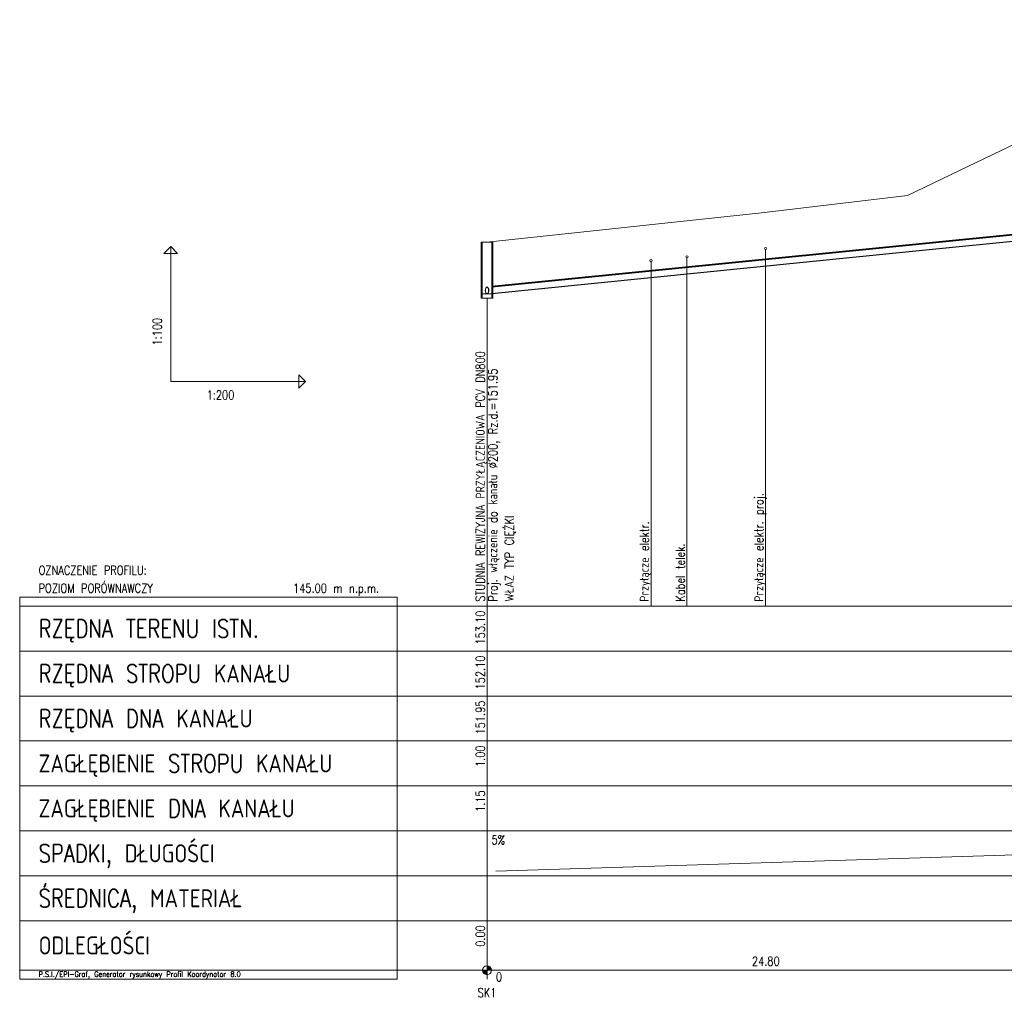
# Model space of a CAD drawing. Header units: metres. Extents: x 40 to 546, y 13 to 756.
# Tile 1 of 4: x 40 to 259, y 13 to 230. Entities that reach past the tile are written whole.
import ezdxf
from ezdxf.enums import TextEntityAlignment as Align

# ---------------------------------------------------------------- set-up
doc = ezdxf.new("R2010")
doc.units = ezdxf.units.M
doc.header["$LTSCALE"] = 0.2
for name, color, linetype in [('Liczby', 7, 'CONTINUOUS'), ('Linie_opisowe', 7, 'CONTINUOUS'), ('Linie_tabeli', 7, 'CONTINUOUS'), ('Odcinki', 7, 'CONTINUOUS'), ('Opis_PZ', 7, 'CONTINUOUS'), ('Opis_uzbr_n', 7, 'CONTINUOUS'), ('Opis_wl', 7, 'CONTINUOUS'), ('Teren_istn', 3, 'CONTINUOUS'), ('Uzbr_podz', 7, 'CONTINUOUS'), ('Wezly', 7, 'CONTINUOUS')]:
    doc.layers.add(name, color=color, linetype=linetype)
doc.styles.get("Standard").update_dxf_attribs({"font": 'txt.shx'})

msp = doc.modelspace()

# ---------------------------------------------------------------- linework, layer by layer
at = {"layer": 'Liczby', "color": 0, "lineweight": 0}
for p, q in [((143.33, 18.26), (144.67, 19.74)), ((143.38, 18.21), (144.62, 19.79)), ((143.44, 18.17), (144.56, 19.83)), ((143.5, 18.13), (144.5, 19.87)), ((143.56, 18.1), (144.44, 19.9)), ((143.63, 18.07), (144.37, 19.93)), ((143.69, 18.05), (144.31, 19.95)), ((143.76, 18.03), (144.24, 19.97)), ((143.83, 18.02), (144.17, 19.98)), ((143.9, 18.01), (144.1, 19.99)), ((143.97, 18), (144.03, 20)), ((144, 20.5), (144, 17.5)), ((142.5, 19), (145.5, 19)), ((143, 18.93), (145, 19.07)), ((143.01, 18.86), (144.99, 19.14)), ((143.02, 18.79), (144.98, 19.21)), ((143.04, 18.72), (144.96, 19.28)), ((143.06, 18.66), (144.94, 19.34)), ((143.09, 18.59), (144.91, 19.41)), ((143.12, 18.53), (144.88, 19.47)), ((143.15, 18.47), (144.85, 19.53)), ((143.19, 18.41), (144.81, 19.59)), ((143.23, 18.36), (144.77, 19.64)), ((143.28, 18.31), (144.72, 19.69))]:
    msp.add_line(p, q, dxfattribs=at)
msp.add_circle((144, 19), 1, dxfattribs=at)
at = {"layer": 'Linie_opisowe', "color": 0, "lineweight": 0}
for p, q in [((206, 179.34), (206, 100)), ((180.5, 176.63), (180.5, 100)), ((188.5, 177.49), (188.5, 100))]:
    msp.add_line(p, q, dxfattribs=at)
at = {"layer": 'Linie_tabeli', "color": 0, "lineweight": 0}
for p, q in [((73.6, 150), (73.6, 180)), ((73.6, 150), (103.6, 150)), ((40, 100), (144, 100)), ((144, 100), (529.31, 100)), ((144, 100), (144, 50)), ((144, 100), (144, 19)), ((40, 90), (144, 90)), ((144, 90), (529.31, 90)), ((40, 80), (144, 80)), ((144, 80), (529.31, 80)), ((40, 70), (144, 70)), ((144, 70), (529.31, 70)), ((40, 60), (144, 60)), ((144, 60), (529.31, 60)), ((40, 50), (144, 50)), ((144, 50), (529.31, 50)), ((144, 50), (144, 40)), ((146, 41), (395.91, 49)), ((40, 40), (144, 40)), ((144, 40), (529.31, 40)), ((40, 30), (144, 30)), ((144, 30), (529.31, 30)), ((144, 30), (144, 17)), ((40, 19), (144, 19)), ((144, 19), (529.31, 19))]:
    msp.add_line(p, q, dxfattribs=at)
for points in [[(73.6, 180), (75.1, 178.5), (72.1, 178.5)], [(103.6, 150), (102.1, 148.5), (102.1, 151.5)], [(40, 17), (124, 17), (124, 102), (40, 102)]]:
    msp.add_lwpolyline(points, close=True, dxfattribs=at)
msp.add_lwpolyline([(144, 100), (144, 168.5)], dxfattribs=at)
at = {"layer": 'Odcinki', "color": 34, "lineweight": 30}
for points in [[(237.95, 180.35), (266.93, 183.25), (266.93, 183.32), (237.95, 180.42)], [(145.06, 171.06), (237.95, 180.35), (237.95, 180.42), (145.06, 171.13)], [(237.95, 178.89), (266.93, 181.79), (266.93, 181.72), (237.95, 178.82)], [(145.06, 169.61), (237.95, 178.89), (237.95, 178.82), (145.06, 169.53)]]:
    msp.add_lwpolyline(points, close=True, dxfattribs=at)
at = {"layer": 'Opis_wl', "color": 0, "lineweight": 0}
for major_axis in [(0, -0.8), (0, -0.727)]:
    msp.add_ellipse((144, 170.23), major_axis=major_axis, ratio=0.5, dxfattribs=at)
at = {"layer": 'Teren_istn', "color": 0, "lineweight": 0}
msp.add_lwpolyline([(144, 181), (205.09, 187.5), (237.58, 191.4), (268, 206), (316.55, 206), (397.91, 209), (453.78, 218), (477.04, 219), (505.36, 229.9), (529.31, 230.5)], dxfattribs=at)
at = {"layer": 'Uzbr_podz', "color": 0, "lineweight": 0}
for centre in [(206, 179.59), (188.5, 177.74), (180.5, 176.88)]:
    msp.add_circle(centre, 0.25, dxfattribs=at)
at = {"layer": 'Wezly', "color": 0, "lineweight": 0}
for points in [[(142.67, 181), (145.33, 181), (145.33, 181), (142.67, 181)], [(142.67, 168.5), (145.33, 168.5), (145.33, 181), (142.67, 181)], [(142.94, 168.5), (145.06, 168.5), (145.06, 181), (142.94, 181)], [(142.94, 168.5), (145.06, 168.5), (145.06, 169.5), (142.94, 169.5)]]:
    msp.add_lwpolyline(points, close=True, dxfattribs=at)

# ---------------------------------------------------------------- texts
at = {"layer": 'Liczby', "color": 0, "lineweight": 0, "width": 0.8}
msp.add_text('1:100', height=2, rotation=90, dxfattribs=at).set_placement((71.6, 158))
for s, p in [('1:200', (81.6, 146)), ('5%', (145, 47)), ('0', (146, 16.5))]:
    msp.add_text(s, height=2, dxfattribs=at).set_placement(p)
for s, p in [('153.10', (143.5, 99)), ('152.10', (143.5, 89)), ('151.95', (143.5, 79)), ('1.00', (143.5, 69)), ('1.15', (143.5, 59)), ('0.00', (143.5, 29))]:
    msp.add_text(s, height=2, rotation=90, dxfattribs=at).set_placement(p, align=Align.RIGHT)
for s, p in [('24.80', (206.04, 20)), ('SK1', (144, 13))]:
    msp.add_text(s, height=2, dxfattribs=at).set_placement(p, align=Align.CENTER)
at = {"layer": 'Linie_tabeli', "color": 0, "lineweight": 0, "width": 0.8}
for s, height, p in [('OZNACZENIE PROFILU:', 2, (44.2, 107)), ('POZIOM PORÓWNAWCZY', 2, (44.2, 103)), ('RZĘDNA TERENU ISTN.', 4, (44.2, 93)), ('RZĘDNA STROPU KANAŁU', 4, (44.2, 83)), ('RZĘDNA DNA KANAŁU', 4, (44.2, 73)), ('ZAGŁĘBIENIE STROPU KANAŁU', 4, (44.2, 63)), ('ZAGŁĘBIENIE DNA KANAŁU', 4, (44.2, 53)), ('SPADKI, DŁUGOŚCI', 4, (44.2, 43)), ('ŚREDNICA, MATERIAŁ', 4, (44.2, 33)), ('ODLEGŁOŚCI', 4, (44.2, 22.5)), ('P.S.I./EPI-Graf, Generator rysunkowy Profil Koordynator 8.0', 1.2, (44.2, 17.5))]:
    msp.add_text(s, height=height, dxfattribs=at).set_placement(p)
msp.add_text('145.00 m n.p.m.', height=2, dxfattribs=at).set_placement((120, 103), align=Align.RIGHT)
at = {"layer": 'Opis_PZ', "color": 0, "lineweight": 0, "width": 0.8}
for s, p in [('STUDNIA REWIZYJNA PRZYŁĄCZENIOWA PCV DN800', (143.5, 101)), ('WŁAZ TYP CIĘŻKI', (149.94, 100.99))]:
    msp.add_text(s, height=2, rotation=90, dxfattribs=at).set_placement(p)
at = {"layer": 'Opis_uzbr_n', "color": 0, "lineweight": 0, "width": 0.8}
for s, p in [('Przyłącze elektr. proj.', (205.5, 101)), ('Przyłącze elektr.', (180, 101)), ('Kabel telek.', (188, 101))]:
    msp.add_text(s, height=2, rotation=90, dxfattribs=at).set_placement(p)
at = {"layer": 'Opis_wl', "color": 0, "lineweight": 0, "width": 0.8}
msp.add_text('Proj. włączenie do kanału %%C200, Rz.d.=151.95', height=2, rotation=90, dxfattribs=at).set_placement((146.3, 101))

doc.saveas('drawing.dxf')
